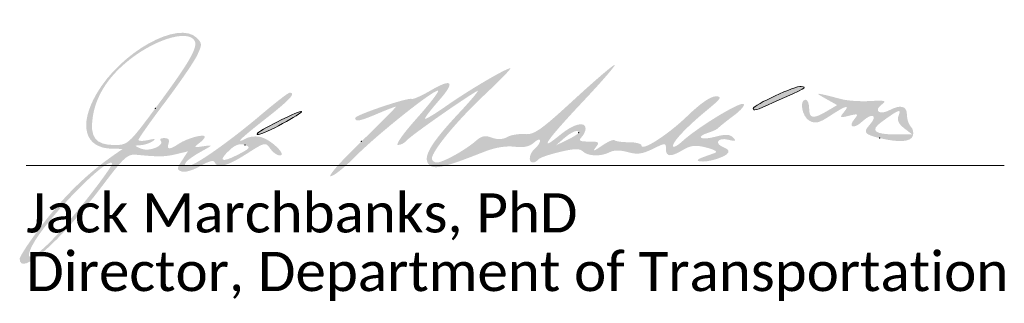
# Paper-space layout 'Layout1' of a CAD drawing. Extents: x 0 to 39.3, y 0 to 22.
# Tile 127 of 131: x 35.8 to 39.3, y 1.7 to 2.7. Entities that reach past the tile are written whole.
import ezdxf

# ---------------------------------------------------------------- set-up
doc = ezdxf.new("R2010")
doc.units = 0
doc.header["$MEASUREMENT"] = 0
doc.layers.add('SH_Data', color=7, linetype='Continuous', lineweight=0)
doc.layers.add('SH_Text', color=7, linetype='Continuous', lineweight=13)
doc.styles.add('P_Straight-Normal LS 0.50', font='calibri.ttf', dxfattribs={"height": 0.14})

# ---------------------------------------------------------------- blocks, each defined once
blk = doc.blocks.new('TITLE_DIRECTOR_SIGNATURE_W_LINE')
at = {"layer": 'SH_Text', "lineweight": 0, "extrusion": (0, 0, -1)}
h = blk.add_hatch(color=256, dxfattribs=at)
edge = h.paths.add_edge_path()
edge.add_spline(control_points=[(-0.5371, -0.4817), (-0.4967, -0.4915), (-0.4744, -0.4919), (-0.3959, -0.4841)], knot_values=[0, 0, 0, 0, 1, 1, 1, 1], degree=3, periodic=0)
edge.add_spline(control_points=[(-0.3959, -0.4841), (-0.3625, -0.4807), (-0.3507, -0.4912), (-0.2741, -0.5929)], knot_values=[0, 0, 0, 0, 1, 1, 1, 1], degree=3, periodic=0)
edge.add_spline(control_points=[(-0.2741, -0.5929), (-0.1217, -0.795), (0.0234, -0.9236), (0.0234, -0.8566)], knot_values=[0, 0, 0, 0, 1, 1, 1, 1], degree=3, periodic=0)
edge.add_spline(control_points=[(0.0234, -0.8566), (0.0234, -0.847), (-0.0158, -0.7884), (-0.0637, -0.7263)], knot_values=[0, 0, 0, 0, 1, 1, 1, 1], degree=3, periodic=0)
edge.add_spline(control_points=[(-0.0637, -0.7263), (-0.1414, -0.6259), (-0.2214, -0.5486), (-0.3146, -0.4842)], knot_values=[0, 0, 0, 0, 1, 1, 1, 1], degree=3, periodic=0)
edge.add_line((-0.3146, -0.4842), (-0.3453, -0.4629))
edge.add_line((-0.3453, -0.4629), (-0.3075, -0.4623))
edge.add_spline(control_points=[(-0.3075, -0.4623), (-0.2096, -0.4606), (-0.1862, -0.3795), (-0.251, -0.2664)], knot_values=[0, 0, 0, 0, 1, 1, 1, 1], degree=3, periodic=0)
edge.add_spline(control_points=[(-0.251, -0.2664), (-0.3372, -0.1161), (-0.5454, 0), (-0.611, -0.0657)], knot_values=[0, 0, 0, 0, 1, 1, 1, 1], degree=3, periodic=0)
edge.add_spline(control_points=[(-0.611, -0.0657), (-0.6298, -0.0845), (-0.6298, -0.0895), (-0.6115, -0.1279)], knot_values=[0, 0, 0, 0, 1, 1, 1, 1], degree=3, periodic=0)
edge.add_spline(control_points=[(-0.6115, -0.1279), (-0.6006, -0.1509), (-0.5488, -0.2265), (-0.4966, -0.2959)], knot_values=[0, 0, 0, 0, 1, 1, 1, 1], degree=3, periodic=0)
edge.add_spline(control_points=[(-0.4966, -0.2959), (-0.4443, -0.3652), (-0.4016, -0.4259), (-0.4016, -0.4307)], knot_values=[0, 0, 0, 0, 1, 1, 1, 1], degree=3, periodic=0)
edge.add_spline(control_points=[(-0.4016, -0.4307), (-0.4016, -0.4354), (-0.4171, -0.4357), (-0.436, -0.4314)], knot_values=[0, 0, 0, 0, 1, 1, 1, 1], degree=3, periodic=0)
edge.add_spline(control_points=[(-0.436, -0.4314), (-0.4615, -0.4254), (-0.4655, -0.4266), (-0.4516, -0.4361)], knot_values=[0, 0, 0, 0, 1, 1, 1, 1], degree=3, periodic=0)
edge.add_spline(control_points=[(-0.4516, -0.4361), (-0.4413, -0.443), (-0.4216, -0.4492), (-0.4078, -0.4497)], knot_values=[0, 0, 0, 0, 1, 1, 1, 1], degree=3, periodic=0)
edge.add_spline(control_points=[(-0.4078, -0.4497), (-0.3854, -0.4506), (-0.3859, -0.4519), (-0.412, -0.4624)], knot_values=[0, 0, 0, 0, 1, 1, 1, 1], degree=3, periodic=0)
edge.add_spline(control_points=[(-0.412, -0.4624), (-0.4419, -0.4744), (-0.4981, -0.4498), (-0.4807, -0.4324)], knot_values=[0, 0, 0, 0, 1, 1, 1, 1], degree=3, periodic=0)
edge.add_spline(control_points=[(-0.4807, -0.4324), (-0.4761, -0.4278), (-0.4824, -0.4241), (-0.4946, -0.4241)], knot_values=[0, 0, 0, 0, 1, 1, 1, 1], degree=3, periodic=0)
edge.add_spline(control_points=[(-0.4946, -0.4241), (-0.5092, -0.4241), (-0.5143, -0.4306), (-0.5096, -0.4429)], knot_values=[0, 0, 0, 0, 1, 1, 1, 1], degree=3, periodic=0)
edge.add_spline(control_points=[(-0.5096, -0.4429), (-0.5006, -0.4661), (-0.5135, -0.4668), (-0.5457, -0.4447)], knot_values=[0, 0, 0, 0, 1, 1, 1, 1], degree=3, periodic=0)
edge.add_spline(control_points=[(-0.5457, -0.4447), (-0.5746, -0.425), (-0.6391, -0.4074), (-0.6391, -0.4194)], knot_values=[0, 0, 0, 0, 1, 1, 1, 1], degree=3, periodic=0)
edge.add_spline(control_points=[(-0.6391, -0.4194), (-0.6391, -0.4239), (-0.6294, -0.4347), (-0.6175, -0.4434)], knot_values=[0, 0, 0, 0, 1, 1, 1, 1], degree=3, periodic=0)
edge.add_spline(control_points=[(-0.6175, -0.4434), (-0.5986, -0.4573), (-0.6005, -0.4586), (-0.6331, -0.4536)], knot_values=[0, 0, 0, 0, 1, 1, 1, 1], degree=3, periodic=0)
edge.add_spline(control_points=[(-0.6331, -0.4536), (-0.6699, -0.4481), (-0.6697, -0.4483), (-0.6243, -0.4734)], knot_values=[0, 0, 0, 0, 1, 1, 1, 1], degree=3, periodic=0)
edge.add_spline(control_points=[(-0.6243, -0.4734), (-0.5732, -0.5017), (-0.5535, -0.5241), (-0.5797, -0.5241)], knot_values=[0, 0, 0, 0, 1, 1, 1, 1], degree=3, periodic=0)
edge.add_spline(control_points=[(-0.5797, -0.5241), (-0.6028, -0.5241), (-0.7289, -0.4353), (-0.8411, -0.3399)], knot_values=[0, 0, 0, 0, 1, 1, 1, 1], degree=3, periodic=0)
edge.add_spline(control_points=[(-0.8411, -0.3399), (-0.8916, -0.2971), (-0.9371, -0.2619), (-0.9422, -0.2618)], knot_values=[0, 0, 0, 0, 1, 1, 1, 1], degree=3, periodic=0)
edge.add_spline(control_points=[(-0.9422, -0.2618), (-0.9671, -0.2613), (-0.9437, -0.2869), (-0.8578, -0.3541)], knot_values=[0, 0, 0, 0, 1, 1, 1, 1], degree=3, periodic=0)
edge.add_spline(control_points=[(-0.8578, -0.3541), (-0.7646, -0.4272), (-0.7432, -0.4487), (-0.7871, -0.4252)], knot_values=[0, 0, 0, 0, 1, 1, 1, 1], degree=3, periodic=0)
edge.add_spline(control_points=[(-0.7871, -0.4252), (-0.7997, -0.4184), (-0.8236, -0.4164), (-0.8402, -0.4206)], knot_values=[0, 0, 0, 0, 1, 1, 1, 1], degree=3, periodic=0)
edge.add_spline(control_points=[(-0.8402, -0.4206), (-0.8763, -0.4297), (-0.9347, -0.4866), (-0.908, -0.4866)], knot_values=[0, 0, 0, 0, 1, 1, 1, 1], degree=3, periodic=0)
edge.add_spline(control_points=[(-0.908, -0.4866), (-0.8984, -0.4866), (-0.8827, -0.4755), (-0.8732, -0.462)], knot_values=[0, 0, 0, 0, 1, 1, 1, 1], degree=3, periodic=0)
edge.add_spline(control_points=[(-0.8732, -0.462), (-0.8564, -0.4379), (-0.8543, -0.4383), (-0.7886, -0.4807)], knot_values=[0, 0, 0, 0, 1, 1, 1, 1], degree=3, periodic=0)
edge.add_spline(control_points=[(-0.7886, -0.4807), (-0.7197, -0.5251), (-0.6822, -0.5348), (-0.6741, -0.5104)], knot_values=[0, 0, 0, 0, 1, 1, 1, 1], degree=3, periodic=0)
edge.add_spline(control_points=[(-0.6741, -0.5104), (-0.6713, -0.5019), (-0.652, -0.5071), (-0.623, -0.5242)], knot_values=[0, 0, 0, 0, 1, 1, 1, 1], degree=3, periodic=0)
edge.add_spline(control_points=[(-0.623, -0.5242), (-0.5973, -0.5394), (-0.5674, -0.5483), (-0.5564, -0.544)], knot_values=[0, 0, 0, 0, 1, 1, 1, 1], degree=3, periodic=0)
edge.add_spline(control_points=[(-0.5564, -0.544), (-0.5382, -0.5371), (-0.5383, -0.5334), (-0.5576, -0.504)], knot_values=[0, 0, 0, 0, 1, 1, 1, 1], degree=3, periodic=0)
edge.add_line((-0.5576, -0.504), (-0.5788, -0.4717))
edge.add_line((-0.5788, -0.4717), (-0.5371, -0.4817))
edge = h.paths.add_edge_path(flags=16)
edge.add_spline(control_points=[(-0.0919, -0.7898), (-0.1595, -0.7207), (-0.3152, -0.5211), (-0.3075, -0.5134)], knot_values=[0, 0, 0, 0, 1, 1, 1, 1], degree=3, periodic=0)
edge.add_spline(control_points=[(-0.3075, -0.5134), (-0.2866, -0.4925), (-0.0681, -0.7182), (-0.0218, -0.8085)], knot_values=[0, 0, 0, 0, 1, 1, 1, 1], degree=3, periodic=0)
edge.add_spline(control_points=[(-0.0218, -0.8085), (0.0095, -0.8695), (-0.0222, -0.861), (-0.0919, -0.7898)], knot_values=[0, 0, 0, 0, 1, 1, 1, 1], degree=3, periodic=0)
edge = h.paths.add_edge_path(flags=16)
edge.add_spline(control_points=[(-0.7828, -0.4487), (-0.7656, -0.4424), (-0.7491, -0.4475), (-0.7297, -0.4653)], knot_values=[0, 0, 0, 0, 1, 1, 1, 1], degree=3, periodic=0)
edge.add_spline(control_points=[(-0.7297, -0.4653), (-0.6855, -0.5057), (-0.6967, -0.5146), (-0.7547, -0.485)], knot_values=[0, 0, 0, 0, 1, 1, 1, 1], degree=3, periodic=0)
edge.add_spline(control_points=[(-0.7547, -0.485), (-0.8011, -0.4614), (-0.8047, -0.4567), (-0.7828, -0.4487)], knot_values=[0, 0, 0, 0, 1, 1, 1, 1], degree=3, periodic=0)
edge = h.paths.add_edge_path(flags=16)
edge.add_spline(control_points=[(-0.4623, -0.3172), (-0.5837, -0.1538), (-0.6161, -0.0976), (-0.6021, -0.0749)], knot_values=[0, 0, 0, 0, 1, 1, 1, 1], degree=3, periodic=0)
edge.add_spline(control_points=[(-0.6021, -0.0749), (-0.5761, -0.0329), (-0.45, -0.074), (-0.3547, -0.1557)], knot_values=[0, 0, 0, 0, 1, 1, 1, 1], degree=3, periodic=0)
edge.add_spline(control_points=[(-0.3547, -0.1557), (-0.288, -0.2127), (-0.2492, -0.2768), (-0.2381, -0.3481)], knot_values=[0, 0, 0, 0, 1, 1, 1, 1], degree=3, periodic=0)
edge.add_spline(control_points=[(-0.2381, -0.3481), (-0.2267, -0.4214), (-0.2481, -0.4491), (-0.3162, -0.4491)], knot_values=[0, 0, 0, 0, 1, 1, 1, 1], degree=3, periodic=0)
edge.add_spline(control_points=[(-0.3162, -0.4491), (-0.3628, -0.4491), (-0.3674, -0.445), (-0.4623, -0.3172)], knot_values=[0, 0, 0, 0, 1, 1, 1, 1], degree=3, periodic=0)
h = blk.add_hatch(color=256, dxfattribs=at)
edge = h.paths.add_edge_path()
edge.add_spline(control_points=[(-1.1995, -0.4361), (-1.2705, -0.3676), (-1.3258, -0.3116), (-1.3224, -0.3116)], knot_values=[0, 0, 0, 0, 1, 1, 1, 1], degree=3, periodic=0)
edge.add_spline(control_points=[(-1.3224, -0.3116), (-1.319, -0.3116), (-1.2899, -0.3229), (-1.2578, -0.3366)], knot_values=[0, 0, 0, 0, 1, 1, 1, 1], degree=3, periodic=0)
edge.add_spline(control_points=[(-1.2578, -0.3366), (-1.1952, -0.3635), (-1.1765, -0.3671), (-1.1768, -0.3523)], knot_values=[0, 0, 0, 0, 1, 1, 1, 1], degree=3, periodic=0)
edge.add_spline(control_points=[(-1.1768, -0.3523), (-1.177, -0.3417), (-1.3644, -0.2785), (-1.3801, -0.2837)], knot_values=[0, 0, 0, 0, 1, 1, 1, 1], degree=3, periodic=0)
edge.add_spline(control_points=[(-1.3801, -0.2837), (-1.3857, -0.2855), (-1.4152, -0.2724), (-1.4458, -0.2545)], knot_values=[0, 0, 0, 0, 1, 1, 1, 1], degree=3, periodic=0)
edge.add_spline(control_points=[(-1.4458, -0.2545), (-1.5245, -0.2083), (-1.5368, -0.2216), (-1.4775, -0.2889)], knot_values=[0, 0, 0, 0, 1, 1, 1, 1], degree=3, periodic=0)
edge.add_spline(control_points=[(-1.4775, -0.2889), (-1.4495, -0.3207), (-1.4266, -0.3504), (-1.4266, -0.3548)], knot_values=[0, 0, 0, 0, 1, 1, 1, 1], degree=3, periodic=0)
edge.add_spline(control_points=[(-1.4266, -0.3548), (-1.4266, -0.3593), (-1.4617, -0.3382), (-1.5047, -0.308)], knot_values=[0, 0, 0, 0, 1, 1, 1, 1], degree=3, periodic=0)
edge.add_spline(control_points=[(-1.5047, -0.308), (-1.5853, -0.2514), (-1.7166, -0.1741), (-1.7323, -0.1741)], knot_values=[0, 0, 0, 0, 1, 1, 1, 1], degree=3, periodic=0)
edge.add_spline(control_points=[(-1.7323, -0.1741), (-1.7372, -0.1741), (-1.6959, -0.2167), (-1.6405, -0.2688)], knot_values=[0, 0, 0, 0, 1, 1, 1, 1], degree=3, periodic=0)
edge.add_spline(control_points=[(-1.6405, -0.2688), (-1.5409, -0.3626), (-1.4516, -0.4707), (-1.4516, -0.4977)], knot_values=[0, 0, 0, 0, 1, 1, 1, 1], degree=3, periodic=0)
edge.add_spline(control_points=[(-1.4516, -0.4977), (-1.4516, -0.5054), (-1.4597, -0.5116), (-1.4696, -0.5116)], knot_values=[0, 0, 0, 0, 1, 1, 1, 1], degree=3, periodic=0)
edge.add_spline(control_points=[(-1.4696, -0.5116), (-1.4914, -0.5116), (-1.5727, -0.4664), (-1.6091, -0.4341)], knot_values=[0, 0, 0, 0, 1, 1, 1, 1], degree=3, periodic=0)
edge.add_spline(control_points=[(-1.6091, -0.4341), (-1.6294, -0.4161), (-1.6423, -0.4135), (-1.666, -0.4225)], knot_values=[0, 0, 0, 0, 1, 1, 1, 1], degree=3, periodic=0)
edge.add_spline(control_points=[(-1.666, -0.4225), (-1.6862, -0.4302), (-1.705, -0.4294), (-1.721, -0.4204)], knot_values=[0, 0, 0, 0, 1, 1, 1, 1], degree=3, periodic=0)
edge.add_spline(control_points=[(-1.721, -0.4204), (-1.7344, -0.4129), (-1.7627, -0.4082), (-1.784, -0.4099)], knot_values=[0, 0, 0, 0, 1, 1, 1, 1], degree=3, periodic=0)
edge.add_spline(control_points=[(-1.784, -0.4099), (-1.8175, -0.4128), (-1.8409, -0.3963), (-1.959, -0.2876)], knot_values=[0, 0, 0, 0, 1, 1, 1, 1], degree=3, periodic=0)
edge.add_spline(control_points=[(-1.959, -0.2876), (-2.034, -0.2185), (-2.1, -0.1619), (-2.1058, -0.1618)], knot_values=[0, 0, 0, 0, 1, 1, 1, 1], degree=3, periodic=0)
edge.add_spline(control_points=[(-2.1058, -0.1618), (-2.1115, -0.1617), (-2.0595, -0.2219), (-1.9901, -0.2955)], knot_values=[0, 0, 0, 0, 1, 1, 1, 1], degree=3, periodic=0)
edge.add_spline(control_points=[(-1.9901, -0.2955), (-1.8606, -0.433), (-1.8285, -0.4803), (-1.9107, -0.4125)], knot_values=[0, 0, 0, 0, 1, 1, 1, 1], degree=3, periodic=0)
edge.add_spline(control_points=[(-1.9107, -0.4125), (-1.9591, -0.3726), (-2.0016, -0.3623), (-2.0016, -0.3904)], knot_values=[0, 0, 0, 0, 1, 1, 1, 1], degree=3, periodic=0)
edge.add_spline(control_points=[(-2.0016, -0.3904), (-2.0016, -0.3993), (-1.9948, -0.4134), (-1.9866, -0.4216)], knot_values=[0, 0, 0, 0, 1, 1, 1, 1], degree=3, periodic=0)
edge.add_spline(control_points=[(-1.9866, -0.4216), (-1.9749, -0.4333), (-1.9808, -0.4366), (-2.0131, -0.4366)], knot_values=[0, 0, 0, 0, 1, 1, 1, 1], degree=3, periodic=0)
edge.add_spline(control_points=[(-2.0131, -0.4366), (-2.0507, -0.4366), (-2.053, -0.4387), (-2.0375, -0.458)], knot_values=[0, 0, 0, 0, 1, 1, 1, 1], degree=3, periodic=0)
edge.add_spline(control_points=[(-2.0375, -0.458), (-2.0255, -0.473), (-2.032, -0.4713), (-2.0592, -0.4521)], knot_values=[0, 0, 0, 0, 1, 1, 1, 1], degree=3, periodic=0)
edge.add_spline(control_points=[(-2.0592, -0.4521), (-2.0807, -0.4371), (-2.1014, -0.4281), (-2.1053, -0.432)], knot_values=[0, 0, 0, 0, 1, 1, 1, 1], degree=3, periodic=0)
edge.add_spline(control_points=[(-2.1053, -0.432), (-2.1092, -0.4359), (-2.1325, -0.4391), (-2.157, -0.4391)], knot_values=[0, 0, 0, 0, 1, 1, 1, 1], degree=3, periodic=0)
edge.add_spline(control_points=[(-2.157, -0.4391), (-2.1815, -0.4391), (-2.2016, -0.4443), (-2.2016, -0.4506)], knot_values=[0, 0, 0, 0, 1, 1, 1, 1], degree=3, periodic=0)
edge.add_spline(control_points=[(-2.2016, -0.4506), (-2.2016, -0.4735), (-2.2969, -0.412), (-2.3672, -0.3438)], knot_values=[0, 0, 0, 0, 1, 1, 1, 1], degree=3, periodic=0)
edge.add_spline(control_points=[(-2.3672, -0.3438), (-2.4124, -0.3), (-2.4496, -0.2743), (-2.4672, -0.2747)], knot_values=[0, 0, 0, 0, 1, 1, 1, 1], degree=3, periodic=0)
edge.add_spline(control_points=[(-2.4672, -0.2747), (-2.4915, -0.2752), (-2.4877, -0.2815), (-2.4391, -0.3216)], knot_values=[0, 0, 0, 0, 1, 1, 1, 1], degree=3, periodic=0)
edge.add_spline(control_points=[(-2.4391, -0.3216), (-2.3651, -0.3825), (-2.3141, -0.436), (-2.3141, -0.4528)], knot_values=[0, 0, 0, 0, 1, 1, 1, 1], degree=3, periodic=0)
edge.add_spline(control_points=[(-2.3141, -0.4528), (-2.3141, -0.4602), (-2.3296, -0.4522), (-2.3485, -0.435)], knot_values=[0, 0, 0, 0, 1, 1, 1, 1], degree=3, periodic=0)
edge.add_spline(control_points=[(-2.3485, -0.435), (-2.4021, -0.3862), (-2.549, -0.2962), (-2.5659, -0.3018)], knot_values=[0, 0, 0, 0, 1, 1, 1, 1], degree=3, periodic=0)
edge.add_spline(control_points=[(-2.5659, -0.3018), (-2.5743, -0.3046), (-2.5591, -0.3233), (-2.532, -0.3436)], knot_values=[0, 0, 0, 0, 1, 1, 1, 1], degree=3, periodic=0)
edge.add_spline(control_points=[(-2.532, -0.3436), (-2.505, -0.3637), (-2.48, -0.3837), (-2.4766, -0.388)], knot_values=[0, 0, 0, 0, 1, 1, 1, 1], degree=3, periodic=0)
edge.add_spline(control_points=[(-2.4766, -0.388), (-2.4732, -0.3923), (-2.4577, -0.3997), (-2.4422, -0.4045)], knot_values=[0, 0, 0, 0, 1, 1, 1, 1], degree=3, periodic=0)
edge.add_spline(control_points=[(-2.4422, -0.4045), (-2.3927, -0.42), (-2.4122, -0.4337), (-2.464, -0.4198)], knot_values=[0, 0, 0, 0, 1, 1, 1, 1], degree=3, periodic=0)
edge.add_spline(control_points=[(-2.464, -0.4198), (-2.5024, -0.4096), (-2.5176, -0.4102), (-2.5296, -0.4224)], knot_values=[0, 0, 0, 0, 1, 1, 1, 1], degree=3, periodic=0)
edge.add_spline(control_points=[(-2.5296, -0.4224), (-2.5423, -0.4353), (-2.5388, -0.4368), (-2.511, -0.4299)], knot_values=[0, 0, 0, 0, 1, 1, 1, 1], degree=3, periodic=0)
edge.add_spline(control_points=[(-2.511, -0.4299), (-2.4742, -0.4208), (-2.461, -0.4439), (-2.4953, -0.4571)], knot_values=[0, 0, 0, 0, 1, 1, 1, 1], degree=3, periodic=0)
edge.add_spline(control_points=[(-2.4953, -0.4571), (-2.5259, -0.4688), (-2.517, -0.4837), (-2.4702, -0.4992)], knot_values=[0, 0, 0, 0, 1, 1, 1, 1], degree=3, periodic=0)
edge.add_spline(control_points=[(-2.4702, -0.4992), (-2.4236, -0.5145), (-2.3763, -0.5088), (-2.4203, -0.4931)], knot_values=[0, 0, 0, 0, 1, 1, 1, 1], degree=3, periodic=0)
edge.add_spline(control_points=[(-2.4203, -0.4931), (-2.4341, -0.4882), (-2.4538, -0.4812), (-2.4641, -0.4774)], knot_values=[0, 0, 0, 0, 1, 1, 1, 1], degree=3, periodic=0)
edge.add_spline(control_points=[(-2.4641, -0.4774), (-2.4755, -0.4733), (-2.4638, -0.4657), (-2.4342, -0.4582)], knot_values=[0, 0, 0, 0, 1, 1, 1, 1], degree=3, periodic=0)
edge.add_spline(control_points=[(-2.4342, -0.4582), (-2.3954, -0.4483), (-2.3786, -0.4499), (-2.351, -0.4662)], knot_values=[0, 0, 0, 0, 1, 1, 1, 1], degree=3, periodic=0)
edge.add_spline(control_points=[(-2.351, -0.4662), (-2.306, -0.4928), (-2.2891, -0.492), (-2.2891, -0.4632)], knot_values=[0, 0, 0, 0, 1, 1, 1, 1], degree=3, periodic=0)
edge.add_spline(control_points=[(-2.2891, -0.4632), (-2.2891, -0.4403), (-2.288, -0.4403), (-2.2419, -0.4631)], knot_values=[0, 0, 0, 0, 1, 1, 1, 1], degree=3, periodic=0)
edge.add_spline(control_points=[(-2.2419, -0.4631), (-2.2045, -0.4816), (-2.1859, -0.484), (-2.1528, -0.4745)], knot_values=[0, 0, 0, 0, 1, 1, 1, 1], degree=3, periodic=0)
edge.add_spline(control_points=[(-2.1528, -0.4745), (-2.1259, -0.4668), (-2.1028, -0.4668), (-2.0883, -0.4745)], knot_values=[0, 0, 0, 0, 1, 1, 1, 1], degree=3, periodic=0)
edge.add_spline(control_points=[(-2.0883, -0.4745), (-2.0576, -0.491), (-2.0097, -0.4898), (-1.992, -0.472)], knot_values=[0, 0, 0, 0, 1, 1, 1, 1], degree=3, periodic=0)
edge.add_spline(control_points=[(-1.992, -0.472), (-1.9809, -0.4609), (-1.9608, -0.4614), (-1.9077, -0.4742)], knot_values=[0, 0, 0, 0, 1, 1, 1, 1], degree=3, periodic=0)
edge.add_spline(control_points=[(-1.9077, -0.4742), (-1.8693, -0.4834), (-1.835, -0.4956), (-1.8315, -0.5013)], knot_values=[0, 0, 0, 0, 1, 1, 1, 1], degree=3, periodic=0)
edge.add_spline(control_points=[(-1.8315, -0.5013), (-1.828, -0.507), (-1.8198, -0.5116), (-1.8134, -0.5116)], knot_values=[0, 0, 0, 0, 1, 1, 1, 1], degree=3, periodic=0)
edge.add_spline(control_points=[(-1.8134, -0.5116), (-1.795, -0.5116), (-1.7995, -0.4789), (-1.8203, -0.4616)], knot_values=[0, 0, 0, 0, 1, 1, 1, 1], degree=3, periodic=0)
edge.add_spline(control_points=[(-1.8203, -0.4616), (-1.8307, -0.4531), (-1.8391, -0.4403), (-1.8391, -0.4332)], knot_values=[0, 0, 0, 0, 1, 1, 1, 1], degree=3, periodic=0)
edge.add_spline(control_points=[(-1.8391, -0.4332), (-1.8391, -0.4261), (-1.8289, -0.4294), (-1.8165, -0.4407)], knot_values=[0, 0, 0, 0, 1, 1, 1, 1], degree=3, periodic=0)
edge.add_spline(control_points=[(-1.8165, -0.4407), (-1.8008, -0.4549), (-1.7796, -0.4593), (-1.747, -0.4551)], knot_values=[0, 0, 0, 0, 1, 1, 1, 1], degree=3, periodic=0)
edge.add_spline(control_points=[(-1.747, -0.4551), (-1.7178, -0.4514), (-1.678, -0.4578), (-1.6415, -0.4722)], knot_values=[0, 0, 0, 0, 1, 1, 1, 1], degree=3, periodic=0)
edge.add_spline(control_points=[(-1.6415, -0.4722), (-1.4954, -0.5299), (-1.4604, -0.5383), (-1.4418, -0.5197)], knot_values=[0, 0, 0, 0, 1, 1, 1, 1], degree=3, periodic=0)
edge.add_spline(control_points=[(-1.4418, -0.5197), (-1.4166, -0.4945), (-1.4455, -0.4444), (-1.5489, -0.3341)], knot_values=[0, 0, 0, 0, 1, 1, 1, 1], degree=3, periodic=0)
edge.add_spline(control_points=[(-1.5489, -0.3341), (-1.5951, -0.2848), (-1.6244, -0.2493), (-1.6141, -0.2552)], knot_values=[0, 0, 0, 0, 1, 1, 1, 1], degree=3, periodic=0)
edge.add_spline(control_points=[(-1.6141, -0.2552), (-1.565, -0.2829), (-1.3767, -0.4152), (-1.3635, -0.4311)], knot_values=[0, 0, 0, 0, 1, 1, 1, 1], degree=3, periodic=0)
edge.add_spline(control_points=[(-1.3635, -0.4311), (-1.3553, -0.441), (-1.3403, -0.4491), (-1.3302, -0.4491)], knot_values=[0, 0, 0, 0, 1, 1, 1, 1], degree=3, periodic=0)
edge.add_spline(control_points=[(-1.3302, -0.4491), (-1.3199, -0.4491), (-1.3488, -0.4078), (-1.396, -0.3551)], knot_values=[0, 0, 0, 0, 1, 1, 1, 1], degree=3, periodic=0)
edge.add_spline(control_points=[(-1.396, -0.3551), (-1.4423, -0.3034), (-1.4773, -0.2582), (-1.4738, -0.2547)], knot_values=[0, 0, 0, 0, 1, 1, 1, 1], degree=3, periodic=0)
edge.add_spline(control_points=[(-1.4738, -0.2547), (-1.4642, -0.2451), (-1.2545, -0.412), (-1.1766, -0.4913)], knot_values=[0, 0, 0, 0, 1, 1, 1, 1], degree=3, periodic=0)
edge.add_spline(control_points=[(-1.1766, -0.4913), (-1.1388, -0.5298), (-1.0994, -0.5611), (-1.0891, -0.5609)], knot_values=[0, 0, 0, 0, 1, 1, 1, 1], degree=3, periodic=0)
edge.add_spline(control_points=[(-1.0891, -0.5609), (-1.0788, -0.5607), (-1.1284, -0.5046), (-1.1995, -0.4361)], knot_values=[0, 0, 0, 0, 1, 1, 1, 1], degree=3, periodic=0)
edge = h.paths.add_edge_path(flags=16)
edge.add_spline(control_points=[(-1.936, -0.4307), (-1.9583, -0.4198), (-1.9766, -0.4083), (-1.9766, -0.4051)], knot_values=[0, 0, 0, 0, 1, 1, 1, 1], degree=3, periodic=0)
edge.add_spline(control_points=[(-1.9766, -0.4051), (-1.9766, -0.3916), (-1.9525, -0.4007), (-1.9248, -0.4247)], knot_values=[0, 0, 0, 0, 1, 1, 1, 1], degree=3, periodic=0)
edge.add_line((-1.9248, -0.4247), (-1.8953, -0.4504))
edge.add_line((-1.8953, -0.4504), (-1.936, -0.4307))
h = blk.add_hatch(color=256, dxfattribs=at)
edge = h.paths.add_edge_path()
edge.add_spline(control_points=[(-2.6016, -0.3181), (-2.6016, -0.3057), (-2.7544, -0.2353), (-2.7733, -0.239)], knot_values=[0, 0, 0, 0, 1, 1, 1, 1], degree=3, periodic=0)
edge.add_spline(control_points=[(-2.7733, -0.239), (-2.794, -0.2431), (-2.7948, -0.2426), (-2.6731, -0.2973)], knot_values=[0, 0, 0, 0, 1, 1, 1, 1], degree=3, periodic=0)
edge.add_spline(control_points=[(-2.6731, -0.2973), (-2.6106, -0.3254), (-2.6016, -0.328), (-2.6016, -0.3181)], knot_values=[0, 0, 0, 0, 1, 1, 1, 1], degree=3, periodic=0)
at = {"layer": 'SH_Text', "lineweight": 0}
h = blk.add_hatch(color=256, dxfattribs=at)
edge = h.paths.add_edge_path()
edge.add_spline(control_points=[(2.8611, -0.2832), (2.8182, -0.2591), (2.8173, -0.259), (2.9203, -0.2854)], knot_values=[0, 0, 0, 0, 1, 1, 1, 1], degree=3, periodic=0)
edge.add_spline(control_points=[(2.9203, -0.2854), (2.941, -0.2907), (2.986, -0.2935), (3.0203, -0.2915)], knot_values=[0, 0, 0, 0, 1, 1, 1, 1], degree=3, periodic=0)
edge.add_spline(control_points=[(3.0203, -0.2915), (3.0752, -0.2884), (3.0801, -0.2901), (3.0602, -0.3049)], knot_values=[0, 0, 0, 0, 1, 1, 1, 1], degree=3, periodic=0)
edge.add_spline(control_points=[(3.0602, -0.3049), (3.0314, -0.3264), (3.0543, -0.3427), (3.088, -0.3247)], knot_values=[0, 0, 0, 0, 1, 1, 1, 1], degree=3, periodic=0)
edge.add_spline(control_points=[(3.088, -0.3247), (3.1282, -0.3032), (3.1516, -0.3089), (3.1516, -0.3404)], knot_values=[0, 0, 0, 0, 1, 1, 1, 1], degree=3, periodic=0)
edge.add_spline(control_points=[(3.1516, -0.3404), (3.1516, -0.3562), (3.158, -0.3755), (3.1657, -0.3833)], knot_values=[0, 0, 0, 0, 1, 1, 1, 1], degree=3, periodic=0)
edge.add_spline(control_points=[(3.1657, -0.3833), (3.1735, -0.3911), (3.1765, -0.4063), (3.1724, -0.417)], knot_values=[0, 0, 0, 0, 1, 1, 1, 1], degree=3, periodic=0)
edge.add_spline(control_points=[(3.1724, -0.417), (3.1643, -0.4381), (3.1231, -0.4407), (3.0541, -0.4243)], knot_values=[0, 0, 0, 0, 1, 1, 1, 1], degree=3, periodic=0)
edge.add_spline(control_points=[(3.0541, -0.4243), (2.9994, -0.4113), (2.9936, -0.4036), (3.0184, -0.3763)], knot_values=[0, 0, 0, 0, 1, 1, 1, 1], degree=3, periodic=0)
edge.add_spline(control_points=[(3.0184, -0.3763), (3.0489, -0.3426), (3.0272, -0.3317), (2.9932, -0.3636)], knot_values=[0, 0, 0, 0, 1, 1, 1, 1], degree=3, periodic=0)
edge.add_spline(control_points=[(2.9932, -0.3636), (2.9613, -0.3936), (2.9382, -0.3866), (2.9645, -0.3549)], knot_values=[0, 0, 0, 0, 1, 1, 1, 1], degree=3, periodic=0)
edge.add_spline(control_points=[(2.9645, -0.3549), (2.9791, -0.3373), (2.9768, -0.3361), (2.9444, -0.3442)], knot_values=[0, 0, 0, 0, 1, 1, 1, 1], degree=3, periodic=0)
edge.add_spline(control_points=[(2.9444, -0.3442), (2.9113, -0.3524), (2.9095, -0.3513), (2.925, -0.3325)], knot_values=[0, 0, 0, 0, 1, 1, 1, 1], degree=3, periodic=0)
edge.add_spline(control_points=[(2.925, -0.3325), (2.9494, -0.3029), (2.9336, -0.3066), (2.8773, -0.3439)], knot_values=[0, 0, 0, 0, 1, 1, 1, 1], degree=3, periodic=0)
edge.add_spline(control_points=[(2.8773, -0.3439), (2.8373, -0.3704), (2.824, -0.3736), (2.8026, -0.3622)], knot_values=[0, 0, 0, 0, 1, 1, 1, 1], degree=3, periodic=0)
edge.add_spline(control_points=[(2.8026, -0.3622), (2.7761, -0.348), (2.7651, -0.2866), (2.7891, -0.2866)], knot_values=[0, 0, 0, 0, 1, 1, 1, 1], degree=3, periodic=0)
edge.add_spline(control_points=[(2.7891, -0.2866), (2.796, -0.2866), (2.8016, -0.3007), (2.8016, -0.3179)], knot_values=[0, 0, 0, 0, 1, 1, 1, 1], degree=3, periodic=0)
edge.add_spline(control_points=[(2.8016, -0.3179), (2.8016, -0.3547), (2.8159, -0.3569), (2.8654, -0.3276)], knot_values=[0, 0, 0, 0, 1, 1, 1, 1], degree=3, periodic=0)
edge.add_line((2.8654, -0.3276), (2.9018, -0.3061))
edge.add_line((2.9018, -0.3061), (2.8611, -0.2832))
edge = h.paths.add_edge_path(flags=16)
edge.add_spline(control_points=[(3.1416, -0.389), (3.1212, -0.3733), (3.1155, -0.36), (3.1219, -0.3434)], knot_values=[0, 0, 0, 0, 1, 1, 1, 1], degree=3, periodic=0)
edge.add_spline(control_points=[(3.1219, -0.3434), (3.1317, -0.3177), (3.1235, -0.3207), (3.0609, -0.3663)], knot_values=[0, 0, 0, 0, 1, 1, 1, 1], degree=3, periodic=0)
edge.add_spline(control_points=[(3.0609, -0.3663), (3.0182, -0.3974), (3.0347, -0.4113), (3.1141, -0.4112)], knot_values=[0, 0, 0, 0, 1, 1, 1, 1], degree=3, periodic=0)
edge.add_line((3.1141, -0.4112), (3.1703, -0.4111))
edge.add_line((3.1703, -0.4111), (3.1416, -0.389))
h = blk.add_hatch(color=256, dxfattribs=at)
edge = h.paths.add_edge_path()
edge.add_spline(control_points=[(0.8276, -0.4071), (0.848, -0.3892), (0.9801, -0.3234), (0.9852, -0.3286)], knot_values=[0, 0, 0, 0, 1, 1, 1, 1], degree=3, periodic=0)
edge.add_spline(control_points=[(0.9852, -0.3286), (0.9914, -0.3348), (0.8488, -0.4116), (0.8311, -0.4116)], knot_values=[0, 0, 0, 0, 1, 1, 1, 1], degree=3, periodic=0)
edge.add_spline(control_points=[(0.8311, -0.4116), (0.8263, -0.4116), (0.8248, -0.4096), (0.8276, -0.4071)], knot_values=[0, 0, 0, 0, 1, 1, 1, 1], degree=3, periodic=0)
at = {"layer": 'SH_Data'}
blk.add_line((0, -0.5223), (3.5, -0.5223), dxfattribs=at)
at = {"layer": 'SH_Text', "lineweight": 0}
for points, knots in [([(2.6016, -0.3181), (2.6016, -0.3057), (2.7544, -0.2353), (2.7733, -0.239), (2.794, -0.2431), (2.7948, -0.2426), (2.6731, -0.2973), (2.6106, -0.3254), (2.6016, -0.328), (2.6016, -0.3181)], [0, 0, 0, 0, 0.333333, 0.333333, 0.333333, 0.666667, 0.666667, 0.666667, 1, 1, 1, 1]), ([(0.8276, -0.4071), (0.8276, -0.4071), (0.8276, -0.4071), (0.8276, -0.4071), (0.848, -0.3892), (0.9801, -0.3234), (0.9852, -0.3286), (0.9914, -0.3348), (0.8488, -0.4116), (0.8311, -0.4116), (0.8263, -0.4116), (0.8248, -0.4096), (0.8276, -0.4071)], [0, 0, 0, 0, 0.25, 0.25, 0.25, 0.5, 0.5, 0.5, 0.75, 0.75, 0.75, 1, 1, 1, 1])]:
    blk.add_open_spline(points, degree=3, knots=knots, dxfattribs=at)
for p in [(0.4623, -0.3172), (2.6016, -0.3181), (0.8276, -0.4071), (1.9766, -0.4051), (0.7828, -0.4487), (1.1995, -0.4361), (3.0541, -0.4243)]:
    blk.add_point(p, dxfattribs=at)
at = {"layer": 'SH_Text', "linetype": 'Continuous', "insert": (0, -0.6223), "char_height": 0.14, "attachment_point": 1, "line_spacing_factor": 0.9, "style": 'P_Straight-Normal LS 0.50'}
blk.add_mtext('Jack Marchbanks, PhD\\PDirector, Department of Transportation', dxfattribs=at)

psp = doc.layouts.get("Layout1")

# ---------------------------------------------------------------- block references
at = {"layer": 'SH_Data'}
psp.add_blockref('TITLE_DIRECTOR_SIGNATURE_W_LINE', (35.847, 2.7458), dxfattribs=at)

doc.saveas('drawing.dxf')
